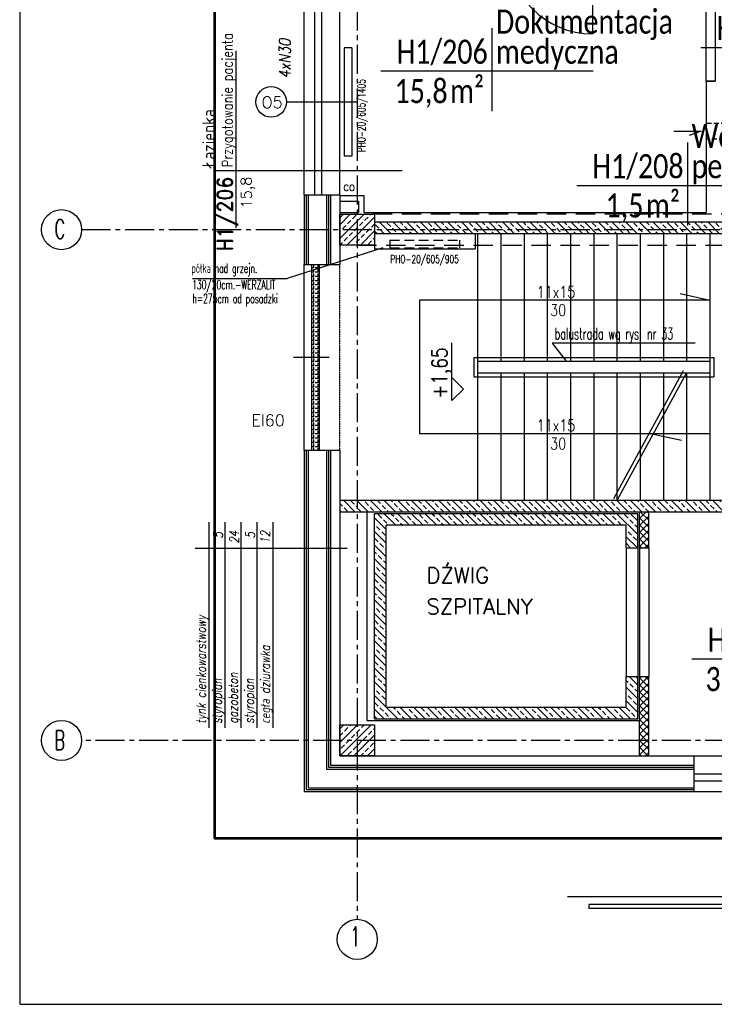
# Model space of a CAD drawing. Header units: millimetres. Extents: x 20447 to 23253, y -8211 to -4238.
# Tile 1 of 18: x 20447 to 21344, y -8146 to -6874. Entities that reach past the tile are written whole.
import ezdxf
from ezdxf.enums import TextEntityAlignment as Align

# ---------------------------------------------------------------- set-up
doc = ezdxf.new("R2010")
doc.units = ezdxf.units.MM
for name, pattern in [('CENTER2', [1.125, 0.75, -0.125, 0.125, -0.125]), ('DASHED', [0.75, 0.5, -0.25]), ('DASHED2', [0.375, 0.25, -0.125]), ('HIDDEN', [0.375, 0.25, -0.125]), ('HIDDEN2', [0.1875, 0.125, -0.0625])]:
    doc.linetypes.add(name, pattern=pattern)
doc.layers.add('__zakres', color=10, linetype='Continuous', lineweight=35)
doc.layers.add('ŚCIANY_STARE', color=250, linetype='Continuous', lineweight=25)
for name, color, linetype in [('_A_metki', 19, 'Continuous'), ('A_PRZEKROJE', 7, 'Continuous'), ('a_półki', 3, 'Continuous'), ('A_PÓŁKI_CO_OPIS', 251, 'Continuous'), ('DACH', 7, 'Continuous'), ('DOCIEPLENIE', 8, 'Continuous'), ('GRAWITACJE', 1, 'HIDDEN2'), ('KRESKOWANIE', 250, 'Continuous'), ('ML-grzejniki', 3, 'Continuous'), ('ML-opis grzejniki', 1, 'Continuous'), ('NAZWY_POM_', 7, 'Continuous'), ('NAZWY_POM_ARCHITEKTURA', 7, 'Continuous'), ('NAZWY_POM_TECHNOLOGIA', 7, 'Continuous'), ('OKNA', 250, 'Continuous'), ('okna wywietrzaki', 250, 'Continuous'), ('OKNA_OPIS', 7, 'Continuous'), ('OPISY_ARCHITEKTURA', 7, 'Continuous'), ('OSIE', 1, 'CENTER2'), ('PODCIAGI', 251, 'DASHED'), ('s-piony c.o', 1, 'Continuous'), ('SCIANY_WEWNETRZNE', 5, 'Continuous'), ('SCIANY_ZEWNĘTRZNE', 5, 'Continuous'), ('SCIANY_ŻELBETOWE', 250, 'Continuous'), ('SLUPY', 250, 'Continuous'), ('STOLDRZWI', 7, 'Continuous'), ('TABELKA', 7, 'Continuous'), ('TEKST', 6, 'Continuous'), ('WIDOK', 250, 'Continuous'), ('ściany_p.pożar_kresk', 1, 'Continuous')]:
    doc.layers.add(name, color=color, linetype=linetype)
doc.styles.add('MM', font='calibri.ttf', dxfattribs={"width": 0.6, "height": 15})
doc.styles.add('ROMAND', font='romand', dxfattribs={"height": 20})
doc.styles.add('ROMANS', font='ROMANS.shx', dxfattribs={"width": 0.6})
doc.linetypes.add('BATTING', pattern='A,0.0001,-0.1,[134,ltypeshp.shx,S=0.1,R=0,X=-0.1,Y=0],-0.2,[134,ltypeshp.shx,S=0.1,R=180,X=0.1,Y=0],-0.1', length=0.4001)
doc.linetypes.add('OGRODZENIE1', pattern='A,0.25,-0.1,[133,ltypeshp.shx,S=0.1,R=0,X=-0.1,Y=0],-0.1,1', length=1.45)
doc.linetypes.add('ZIGZAG', pattern='A,0.0001,-0.2,[131,ltypeshp.shx,S=0.2,R=0,X=-0.2,Y=0],-0.4,[131,ltypeshp.shx,S=0.2,R=180,X=0.2,Y=0],-0.2', length=0.8001)
pattern_1 = [(45, (19900.4064, -14118.922), (-4.490128, 4.490128), []), (135, (19900.4064, -14118.922), (-4.490128, -4.490128), [])]
pattern_2 = [(315, (20665.042, -7897.261), (8.83883, 8.83883), []), (315, (20669.461, -7892.842), (8.83883, 8.83883), [6.25, -3.125])]
pattern_3 = [(315, (38061.459, -8976.495), (8.838835, 8.838835), []), (315, (38065.879, -8972.075), (8.838835, 8.838835), [6.25, -3.125])]
pattern_4 = [(45, (19900.4064, -14118.922), (-4.490128, 4.490128), []), (135, (19900.4064, -14118.922), (-4.490128, -4.490128), [])]

# ---------------------------------------------------------------- blocks, each defined once
blk = doc.blocks.new('OKNO_SCIANA_1X1')
for p, q in [((0.5, 1.5), (0.5, -0.5)), ((0, 1), (1, 1)), ((0, 0.7), (1, 0.7)), ((0, 0.5), (1, 0.5)), ((0, 0), (1, 0))]:
    blk.add_line(p, q)
blk = doc.blocks.new('NR_POMIESZCZENIA')
for p, q in [((0, 33.1), (0, -38.5)), ((-92.9, 0), (193.2, 0))]:
    blk.add_line(p, q)
at = {"style": 'ROMAND', "width": 0.9}
blk.add_attdef('205', text='', height=25, dxfattribs=at).set_placement((-10.2, 5.6), align=Align.RIGHT)
at = {"style": 'ROMANS', "width": 0.8}
for tag, p, height in [('SEKRETARIAT', (17.4, 5.6), 17), ('TERAKOTA', (16.1, -24.6), 12.5), ('FARBA', (17.6, -44.3), 12.5), ('SUFIT', (18.1, -63.8), 12.5)]:
    blk.add_attdef(tag, p, '', height=height, dxfattribs=at)
at = {"style": 'ROMANS'}
blk.add_attdef('25.50', text='', height=17, rotation=0.9, dxfattribs=at).set_placement((-10.3, -24.7), align=Align.RIGHT)
blk = doc.blocks.new('KOTA_RZUT')
for p, q in [((0, 0), (-15, 15)), ((-15, 15), (59.6, 15)), ((0, 0), (15, 15))]:
    blk.add_line(p, q)
at = {"style": 'ROMANS', "width": 0.8}
blk.add_attdef('POZIOM', text='', height=20, dxfattribs=at).set_placement((20.7, 21), align=Align.CENTER)
blk = doc.blocks.new('DRZWI_D18W_110')
for p, q in [((5, 12), (5, 122)), ((60, 40.8), (60, -28.8))]:
    blk.add_line(p, q)
for points in [[(0, 0), (5, 0), (5, 12), (0, 12)], [(115, 0), (120, 0), (120, 12), (115, 12)]]:
    blk.add_lwpolyline(points, close=True)
blk.add_arc((5, 12), 110, 0, 90)
blk = doc.blocks.new('*U1666')
at = {"layer": '_A_metki', "color": 1}
for points in [[(50, 21.37), (50, -20)], [(-5.26, 0), (100.46, 0)]]:
    blk.add_lwpolyline(points, dxfattribs=at)
at = {"layer": '_A_metki', "insert": (46.18, -4), "char_height": 12, "width": 19.7618, "attachment_point": 3, "line_spacing_factor": 0.8, "style": 'MM'}
blk.add_mtext('{\\W0.8;m²}', dxfattribs=at)
at = {"layer": '_A_metki', "style": 'MM', "width": 0.8}
for tag, p in [('NAZWA 1', (52, 15)), ('NAZWA 2', (52, 0))]:
    blk.add_attdef(tag, text='', height=12, dxfattribs=at).set_placement(p, align=Align.BOTTOM_LEFT)
for tag, p in [('nr pom.', (48, 0)), ('POW', (24.18, -21.08))]:
    blk.add_attdef(tag, text='', height=12, dxfattribs=at).set_placement(p, align=Align.BOTTOM_RIGHT)
blk.add_attdef('POW.', text='', height=12, dxfattribs=at).set_placement((28, -4), align=Align.TOP_RIGHT)
at = {"layer": '_A_metki', "style": 'MM', "oblique": 15, "width": 0.8}
blk.add_attdef('posadzka', text='', height=12, dxfattribs=at).set_placement((52, -4), align=Align.TOP_LEFT)

msp = doc.modelspace()

# ---------------------------------------------------------------- hatches: boundary and pattern name
at = {"layer": 'KRESKOWANIE'}
h = msp.add_hatch(dxfattribs=at)
h.set_pattern_fill('BRASS', color=256, scale=50, angle=45, style=0)
h.set_pattern_definition([(45, (38061.459, -8976.495), (-8.838835, 8.838835), []), (45, (38057.04, -8972.075), (-8.838835, 8.838835), [6.25, -3.125])])
h.paths.add_polyline_path([(20882.5, -7125.5), (20860, -7125.5), (20860, -7145.5), (20882.5, -7145.5)])
h.paths.add_polyline_path([(20905, -7125.5), (20882.5, -7125.5), (20882.5, -7145.5), (20905, -7145.5)])
h.paths.add_polyline_path([(20905, -7145.5), (20882.5, -7145.5), (20882.5, -7165.5), (20905, -7165.5)])
h.paths.add_polyline_path([(20882.5, -7145.5), (20860, -7145.5), (20860, -7165.5), (20882.5, -7165.5)])
h = msp.add_hatch(dxfattribs=at)
h.set_pattern_fill('BRASS', color=256, scale=50, angle=315, style=0)
h.set_pattern_definition(pattern_2)
h.paths.add_polyline_path([(21412.5, -7145.5), (21412.5, -7135.5), (21042.5, -7135.5), (21042.5, -7145.5)])
h.paths.add_polyline_path([(21520, -7145.5), (21520, -7135.5), (21412.5, -7135.5), (21412.5, -7145.5)])
h.paths.add_polyline_path([(21520, -7150.5), (21520, -7145.5), (21412.5, -7145.5), (21412.5, -7150.5)])
h.paths.add_polyline_path([(21412.5, -7150.5), (21412.5, -7145.5), (21042.5, -7145.5), (21042.5, -7150.5)])
h.paths.add_polyline_path([(21042.5, -7150.5), (21042.5, -7145.5), (20957.5, -7145.5), (20957.5, -7150.5)])
h.paths.add_polyline_path([(21042.5, -7145.5), (21042.5, -7135.5), (20957.5, -7135.5), (20957.5, -7145.5)])
h.paths.add_polyline_path([(20905, -7135.5), (20905, -7145.5), (20957.5, -7145.5), (20957.5, -7135.5)])
h.paths.add_polyline_path([(20957.5, -7150.5), (20957.5, -7145.5), (20905, -7145.5), (20905, -7150.5)])
h = msp.add_hatch(dxfattribs=at)
h.set_pattern_fill('BRASS', color=256, scale=50, angle=315, style=0)
h.set_pattern_definition(pattern_3)
h.paths.add_polyline_path([(20882.5, -7510.5), (20882.5, -7495.5), (20860, -7495.5), (20860, -7510.5)])
h = msp.add_hatch(dxfattribs=at)
h.set_pattern_fill('BRASS', color=256, scale=50, angle=315, style=0)
h.set_pattern_definition(pattern_2)
h.paths.add_polyline_path([(20882.5, -7495.5), (20882.5, -7510.5), (21542.5, -7510.5), (21542.5, -7495.5)])
h = msp.add_hatch(dxfattribs=at)
h.set_pattern_fill('BRASS', color=256, scale=50, angle=315, style=0)
h.set_pattern_definition(pattern_3)
h.paths.add_polyline_path([(20905, -7512.5), (20905, -7777.5), (21245, -7777.5), (21245, -7722.7), (21230, -7722.7), (21230, -7762.5), (20920, -7762.5), (20920, -7527.5), (21230, -7527.5), (21230, -7556.7), (21245, -7556.7), (21245, -7512.5)])
h = msp.add_hatch(dxfattribs=at)
h.set_pattern_fill('BRASS', color=256, scale=50, angle=45, style=0)
h.set_pattern_definition([(45, (20665.042, -7897.212), (-8.83883, 8.83883), []), (45, (20660.622, -7892.793), (-8.83883, 8.83883), [6.25, -3.125])])
h.paths.add_polyline_path([(20882.5, -7785.5), (20860, -7785.5), (20860, -7805.4), (20882.5, -7805.4)])
h.paths.add_polyline_path([(20905, -7785.5), (20882.5, -7785.5), (20882.5, -7805.4), (20905, -7805.4)])
h.paths.add_polyline_path([(20905, -7805.4), (20882.5, -7805.4), (20882.5, -7825.5), (20905, -7825.5)])
h.paths.add_polyline_path([(20882.5, -7805.4), (20860, -7805.4), (20860, -7825.5), (20882.5, -7825.5)])
at = {"layer": 'OKNA'}
h = msp.add_hatch(dxfattribs=at)
h.set_pattern_fill('ANGLE', color=256, scale=20, angle=90, style=0)
h.set_pattern_definition([(90, (25413.505, 6703.482), (-5.5, 3e-16), [4, -1.5]), (180, (25413.505, 6703.482), (-7e-16, -5.5), [4, -1.5])])
h.paths.add_polyline_path([(20824, -7190.5), (20824, -7430.5), (20834, -7430.5), (20834, -7190.5)])
at = {"layer": 'ściany_p.pożar_kresk', "ltscale": 50}
h = msp.add_hatch(dxfattribs=at)
h.set_pattern_fill('NET', color=256, scale=2, angle=45, style=0)
h.set_pattern_definition(pattern_1)
h.paths.add_polyline_path([(21259, -7510.5), (21247, -7510.5), (21247, -7556.7), (21259, -7556.7)])
h = msp.add_hatch(dxfattribs=at)
h.set_pattern_fill('NET', color=256, scale=2, angle=45, style=0)
h.set_pattern_definition(pattern_1)
h.paths.add_polyline_path([(21259, -7510.5), (21247, -7510.5), (21247, -7556.7), (21259, -7556.7)])
h = msp.add_hatch(dxfattribs=at)
h.set_pattern_fill('NET', color=256, scale=2, angle=45, style=0)
h.set_pattern_definition(pattern_4)
h.paths.add_polyline_path([(21259, -7510.5), (21247, -7510.5), (21247, -7556.7), (21259, -7556.7)])
h = msp.add_hatch(dxfattribs=at)
h.set_pattern_fill('NET', color=256, scale=2, angle=45, style=0)
h.set_pattern_definition(pattern_1)
h.paths.add_polyline_path([(21259, -7722.7), (21247, -7722.7), (21247, -7785.5), (21259, -7785.5)])
h.paths.add_polyline_path([(21259, -7785.5), (21247, -7785.5), (21247, -7805.5), (21259, -7805.5)])
h.paths.add_polyline_path([(21259, -7805.5), (21247, -7805.5), (21247, -7825.4), (21259, -7825.4)])
h = msp.add_hatch(dxfattribs=at)
h.set_pattern_fill('NET', color=256, scale=2, angle=45, style=0)
h.set_pattern_definition(pattern_1)
h.paths.add_polyline_path([(21259, -7722.7), (21247, -7722.7), (21247, -7785.5), (21259, -7785.5)])
h.paths.add_polyline_path([(21259, -7785.5), (21247, -7785.5), (21247, -7805.5), (21259, -7805.5)])
h.paths.add_polyline_path([(21259, -7805.5), (21247, -7805.5), (21247, -7825.4), (21259, -7825.4)])
h = msp.add_hatch(dxfattribs=at)
h.set_pattern_fill('NET', color=256, scale=2, angle=45, style=0)
h.set_pattern_definition(pattern_4)
h.paths.add_polyline_path([(21259, -7722.7), (21247, -7722.7), (21247, -7785.5), (21259, -7785.5)])
h.paths.add_polyline_path([(21259, -7785.5), (21247, -7785.5), (21247, -7805.5), (21259, -7805.5)])
h.paths.add_polyline_path([(21259, -7805.5), (21247, -7805.5), (21247, -7825.4), (21259, -7825.4)])

# ---------------------------------------------------------------- linework, layer by layer
at = {"layer": '__zakres', "linetype": 'OGRODZENIE1', "lineweight": 53, "ltscale": 40}
msp.add_lwpolyline([(20698.6, -4354), (21918.7, -4344.4), (21912.5, -5443), (22388.9, -5450.1), (22388.9, -5862), (22577.5, -5862), (22577.5, -6180.2), (22433.5, -6180.2), (22433.5, -6436.3), (22810.2, -6436.3), (22810.2, -7932.1), (20698.6, -7932.1), (20698.6, -4354)], dxfattribs=at)
at = {"layer": 'A_PRZEKROJE', "ltscale": 50}
msp.add_line((20869.7, -7557.6), (20673, -7557.6), dxfattribs=at)
at = {"layer": 'a_półki', "ltscale": 25}
for p, q in [((21034.7, -7150.5), (21034.7, -7170.5)), ((20905, -7165.5), (20905, -7170.5))]:
    msp.add_line(p, q, dxfattribs=at)
at = {"layer": 'a_półki'}
msp.add_line((20905, -7170.5), (21034.7, -7170.5), dxfattribs=at)
at = {"layer": 'A_PÓŁKI_CO_OPIS', "linetype": 'Continuous'}
for p in [(20915.7, -7169.2), (20669.9, -7208.7)]:
    msp.add_line(p, (20792, -7208.7), dxfattribs=at)
at = {"layer": 'DACH', "color": 9}
for p, q in [((21381.5, -8007.5), (21154, -8007.5)), ((21381.5, -8017.5), (21181.5, -8017.5)), ((21181.5, -8017.5), (21181.5, -8022.5)), ((21381.5, -8022.5), (21181.5, -8022.5))]:
    msp.add_line(p, q, dxfattribs=at)
at = {"layer": 'DOCIEPLENIE', "linetype": 'BATTING', "ltscale": 0.2}
for p, q in [((20814, -7100.5), (20814, -7190.5)), ((20842.9, -7100.5), (20842.9, -7190.5)), ((20847.9, -7100.5), (20847.9, -7190.5))]:
    msp.add_line(p, q, dxfattribs=at)
at = {"layer": 'DOCIEPLENIE', "linetype": 'ZIGZAG', "ltscale": 5}
for p, q in [((20816.4, -7100.5), (20816.4, -7190.5)), ((20845.4, -7100.5), (20845.4, -7190.5)), ((20816.4, -7430.5), (20816.4, -7869)), ((20845.4, -7430.5), (20845.4, -7840)), ((20845.4, -7840), (21317.4, -7840)), ((20816.4, -7869), (21317.4, -7869))]:
    msp.add_line(p, q, dxfattribs=at)
at = {"layer": 'DOCIEPLENIE'}
for p, q in [((20814, -7430.5), (20814, -7871.5)), ((20843, -7430.5), (20843, -7842.5)), ((20848, -7430.5), (20848, -7837.5)), ((20843, -7842.5), (21317.5, -7842.5)), ((20848, -7837.5), (21317.5, -7837.5)), ((20814, -7871.5), (21317.5, -7871.4))]:
    msp.add_line(p, q, dxfattribs=at)
at = {"layer": 'GRAWITACJE', "linetype": 'HIDDEN2', "ltscale": 50}
for p, q in [((21565, -7008.5), (21333, -7008.5)), ((21525, -7028.5), (21333, -7028.5))]:
    msp.add_line(p, q, dxfattribs=at)
at = {"layer": 'GRAWITACJE', "color": 3, "linetype": 'Continuous'}
for p, q in [((21291.4, -7018.1), (21326.9, -7018.1)), ((21326.9, -7018.1), (21311.1, -7023.9))]:
    msp.add_line(p, q, dxfattribs=at)
at = {"layer": 'ML-grzejniki', "ltscale": 50}
for p, q in [((20865.7, -6910.5), (20865.7, -7050.5)), ((20875.7, -6910.5), (20865.7, -6910.5)), ((20875.7, -6910.5), (20875.7, -7050.5)), ((20875.7, -7050.5), (20865.7, -7050.5))]:
    msp.add_line(p, q, dxfattribs=at)
at = {"layer": 'ML-grzejniki', "linetype": 'DASHED2', "ltscale": 50}
for p, q in [((20924.7, -7159.2), (20924.7, -7169.2)), ((20924.7, -7159.2), (21014.7, -7159.2)), ((21014.7, -7159.2), (21014.7, -7169.2)), ((20924.7, -7169.2), (21014.7, -7169.2))]:
    msp.add_line(p, q, dxfattribs=at)
at = {"layer": 'NAZWY_POM_ARCHITEKTURA'}
msp.add_line((20705.3, -7068.9), (20940.5, -7068.9), dxfattribs=at)
at = {"layer": 'OKNA'}
for p, q in [((20824, -7430.5), (20824, -7190.5)), ((20834, -7430.5), (20834, -7190.5)), ((20846.1, -7310.5), (20800.1, -7310.5))]:
    msp.add_line(p, q, dxfattribs=at)
at = {"layer": 'OKNA_OPIS', "linetype": 'Continuous'}
msp.add_circle((20771.4, -6980.5), 19.8, dxfattribs=at)
at = {"layer": 'OPISY_ARCHITEKTURA', "ltscale": 50}
for p, q in [((21134.2, -7292), (21152.4, -7315.5)), ((21318.8, -7292), (21134.2, -7292))]:
    msp.add_line(p, q, dxfattribs=at)
at = {"layer": 'OPISY_ARCHITEKTURA'}
for p, q in [((20691.1, -7789.3), (20691.1, -7523.6)), ((20711.8, -7789.3), (20711.8, -7523.6)), ((20732.5, -7789.3), (20732.5, -7523.6)), ((20753.2, -7789.3), (20753.2, -7523.6)), ((20773.9, -7789.3), (20773.9, -7523.6))]:
    msp.add_line(p, q, dxfattribs=at)
at = {"layer": 'OSIE', "ltscale": 50}
for p, q in [((20882.5, -4319.3), (20882.5, -8036.6)), ((20882.5, -4319.3), (20882.5, -8036.6)), ((20526.5, -7145.5), (22719.5, -7145.5)), ((20526.5, -7145.5), (22719.5, -7145.5)), ((22719.5, -7805.5), (20526.5, -7805.5)), ((22719.5, -7805.5), (20526.5, -7805.5))]:
    msp.add_line(p, q, dxfattribs=at)
at = {"layer": 'PODCIAGI', "ltscale": 50}
for p, q in [((22540, -7125.5), (20900.1, -7125.5)), ((20882.5, -7165.5), (21868, -7165.5))]:
    msp.add_line(p, q, dxfattribs=at)
at = {"layer": 'SCIANY_WEWNETRZNE'}
for p, q in [((20860, -7101.5), (20891, -7101.5)), ((20860, -7108.5), (20884, -7108.5)), ((20884, -7108.5), (20884, -7123.5)), ((20891, -7101.5), (20891, -7123.5))]:
    msp.add_line(p, q, dxfattribs=at)
at = {"layer": 'SCIANY_ZEWNĘTRZNE'}
for p, q in [((20814, -7100.5), (20860, -7100.5)), ((20819, -7100.5), (20819, -7190.5)), ((20860, -7100.5), (20860, -7145.5)), ((20860, -7145.5), (20860, -7190.5)), ((20814, -7190.5), (20860, -7190.5)), ((20814, -7430.5), (20860, -7430.5)), ((20819, -7430.5), (20819, -7866.5)), ((20860, -7430.5), (20860, -7825.5)), ((20860, -7825.5), (21317.5, -7825.4)), ((21317.5, -7871.4), (21317.5, -7825.4)), ((20819, -7866.5), (21317.5, -7866.5))]:
    msp.add_line(p, q, dxfattribs=at)
at = {"layer": 'SCIANY_ŻELBETOWE'}
for p, q in [((20905, -7135.5), (21520, -7135.5)), ((20905, -7150.5), (21520, -7150.5)), ((21542.5, -7495.5), (20860, -7495.5)), ((21542.5, -7510.5), (20860, -7510.5)), ((21245, -7512.5), (20905, -7512.5)), ((20905, -7777.5), (20905, -7512.5)), ((21245, -7556.7), (21245, -7512.5)), ((21230, -7527.5), (20920, -7527.5)), ((20920, -7762.5), (20920, -7527.5)), ((21230, -7556.7), (21230, -7527.5)), ((21230, -7556.7), (21245, -7556.7)), ((21230, -7722.7), (21245, -7722.7)), ((21230, -7762.5), (21230, -7722.7)), ((21245, -7777.5), (21245, -7722.7)), ((20920, -7762.5), (21230, -7762.5)), ((20905, -7777.5), (21245, -7777.5))]:
    msp.add_line(p, q, dxfattribs=at)
at = {"layer": 'SLUPY'}
for points in [[(20860, -7125.5), (20905, -7125.5), (20905, -7165.5), (20860, -7165.5)], [(20860, -7785.5), (20905, -7785.5), (20905, -7825.5), (20860, -7825.5)], [(20860, -7785.5), (20905, -7785.5), (20905, -7825.5), (20860, -7825.5)]]:
    msp.add_lwpolyline(points, close=True, dxfattribs=at)
at = {"layer": 'TABELKA', "ltscale": 25}
for p, q in [((20446.6, -4237.5), (20446.6, -8146.4)), ((20447, -8146.4), (23217, -8146.4))]:
    msp.add_line(p, q, dxfattribs=at)
at = {"layer": 'TEKST'}
for centre in [(20500.6, -7145.5), (20500.6, -7805.5), (20882.5, -8062.5)]:
    msp.add_circle(centre, 25.9, dxfattribs=at)
at = {"layer": 'WIDOK'}
for p, q in [((21038, -7150.5), (21038, -7495.5)), ((21068, -7150.5), (21068, -7315.5)), ((21098, -7150.5), (21098, -7315.5)), ((21128, -7150.5), (21128, -7315.5)), ((21158, -7150.5), (21158, -7315.5)), ((21188, -7150.5), (21188, -7315.5)), ((21218, -7150.5), (21218, -7315.5)), ((21248, -7150.5), (21248, -7315.5)), ((21278, -7150.5), (21278, -7315.5)), ((21308, -7150.5), (21308, -7315.5)), ((21338, -7150.5), (21338, -7495.5)), ((20814, -7430.5), (20814, -7190.5)), ((21338, -7236.7), (20963, -7236.7)), ((20963, -7236.7), (20963, -7409.2)), ((21299.6, -7228.2), (21338, -7236.7)), ((21033, -7310.5), (21343, -7310.5)), ((21033, -7310.5), (21033, -7335.5)), ((21343, -7310.5), (21343, -7335.5)), ((21038, -7315.5), (21338, -7315.5)), ((21033, -7335.5), (21343, -7335.5)), ((21038, -7330.5), (21338, -7330.5)), ((21068, -7330.5), (21068, -7495.5)), ((21098, -7330.5), (21098, -7495.5)), ((21128, -7330.5), (21128, -7495.5)), ((21158, -7330.5), (21158, -7495.5)), ((21188, -7330.5), (21188, -7495.5)), ((21303.6, -7328.1), (21213.6, -7493.1)), ((21218, -7330.5), (21218, -7495.5)), ((21308, -7330.5), (21218, -7495.5)), ((21248, -7330.5), (21248, -7495.5)), ((21278, -7330.5), (21278, -7495.5)), ((21308, -7330.5), (21308, -7495.5)), ((21338, -7409.2), (20963, -7409.2)), ((21263, -7409.2), (21301.4, -7417.7)), ((20895, -7510.5), (20895, -7779.5)), ((21230, -7556.7), (21230, -7722.7)), ((21245, -7556.7), (21245, -7722.7)), ((21247, -7556.7), (21247, -7722.7)), ((21259, -7556.7), (21259, -7722.7)), ((20895, -7779.5), (21247, -7779.5))]:
    msp.add_line(p, q, dxfattribs=at)
at = {"layer": 'WIDOK', "linetype": 'HIDDEN'}
msp.add_line((20860, -7430.5), (20860, -7190.5), dxfattribs=at)
at = {"layer": 'ŚCIANY_STARE'}
for p, q in [((21333, -6953.5), (21333, -7123.5)), ((21333, -6953.5), (21345, -6953.5)), ((20860, -7123.5), (20884, -7123.5)), ((20891, -7123.5), (21333, -7123.5)), ((21247, -7556.7), (21247, -7510.5)), ((21259, -7556.7), (21259, -7510.5)), ((21247, -7556.7), (21259, -7556.7)), ((21247, -7825.5), (21247, -7722.7)), ((21247, -7722.7), (21259, -7722.7)), ((21259, -7825.5), (21259, -7722.7))]:
    msp.add_line(p, q, dxfattribs=at)
msp.add_lwpolyline([(21345, -6953.5), (21333, -6953.5), (21333, -6832.5), (21345, -6832.5), (21345, -6953.5)], dxfattribs=at)

# ---------------------------------------------------------------- block references
at = {"layer": '_A_metki'}
ref = msp.add_blockref('*U1666', (21340.1, -6910), dxfattribs=dict(at, xscale=2.592, yscale=2.592, zscale=2.592))
ref.add_attrib('NAZWA 2', 'Przedsionek', dxfattribs={"height": 31.104, "style": 'MM', "width": 0.8}).set_placement((21474.9, -6910), align=Align.BOTTOM_LEFT)
ref.add_attrib('nr pom.', 'H1/207', dxfattribs={"height": 31.1, "style": 'MM', "width": 0.8}).set_placement((21464.5, -6910), align=Align.BOTTOM_RIGHT)
ref.add_attrib('POW.', '3,9', dxfattribs={"height": 31.1, "style": 'MM', "width": 0.8}).set_placement((21412.7, -6920.3), align=Align.TOP_RIGHT)
ref = msp.add_blockref('*U1666', (20926.7, -6940.5), dxfattribs=dict(at, xscale=2.592, yscale=2.592, zscale=2.592))
ref.add_attrib('NAZWA 2', 'medyczna', dxfattribs={"height": 31.1, "style": 'MM', "width": 0.8}).set_placement((21061.5, -6940.5), align=Align.BOTTOM_LEFT)
ref.add_attrib('NAZWA 1', 'Dokumentacja', dxfattribs={"height": 31.104, "style": 'MM', "width": 0.8}).set_placement((21061.5, -6901.6), align=Align.BOTTOM_LEFT)
ref.add_attrib('nr pom.', 'H1/206', dxfattribs={"height": 31.1, "style": 'MM', "width": 0.8}).set_placement((21051.1, -6940.5), align=Align.BOTTOM_RIGHT)
ref.add_attrib('POW.', '15,8', dxfattribs={"height": 31.1, "style": 'MM', "width": 0.8}).set_placement((20999.3, -6950.9), align=Align.TOP_RIGHT)
ref = msp.add_blockref('*U1666', (21179.6, -7088.4), dxfattribs=dict(at, xscale=2.592, yscale=2.592, zscale=2.592))
ref.add_attrib('NAZWA 2', 'personel', dxfattribs={"height": 31.1, "style": 'MM', "width": 0.8}).set_placement((21314.4, -7088.4), align=Align.BOTTOM_LEFT)
ref.add_attrib('NAZWA 1', 'Wc D', dxfattribs={"height": 31.1, "style": 'MM', "width": 0.8}).set_placement((21314.4, -7049.5), align=Align.BOTTOM_LEFT)
ref.add_attrib('nr pom.', 'H1/208', dxfattribs={"height": 31.1, "style": 'MM', "width": 0.8}).set_placement((21304, -7088.4), align=Align.BOTTOM_RIGHT)
ref.add_attrib('POW.', '1,5', dxfattribs={"height": 31.1, "style": 'MM', "width": 0.8}).set_placement((21252.2, -7098.7), align=Align.TOP_RIGHT)
ref = msp.add_blockref('*U1666', (21328.4, -7700.2), dxfattribs=dict(at, xscale=2.592, yscale=2.592, zscale=2.592))
ref.add_attrib('NAZWA 2', 'windowy', dxfattribs={"height": 31.1, "style": 'MM', "width": 0.8}).set_placement((21463.2, -7700.2), align=Align.BOTTOM_LEFT)
ref.add_attrib('NAZWA 1', 'Hol', dxfattribs={"height": 31.1, "style": 'MM', "width": 0.8}).set_placement((21463.2, -7661.3), align=Align.BOTTOM_LEFT)
ref.add_attrib('nr pom.', 'H1/201', dxfattribs={"height": 31.1, "style": 'MM', "width": 0.8}).set_placement((21452.8, -7700.2), align=Align.BOTTOM_RIGHT)
ref.add_attrib('POW.', '36,5', dxfattribs={"height": 31.1, "style": 'MM', "width": 0.8}).set_placement((21401, -7710.6), align=Align.TOP_RIGHT)
at = {"layer": 'NAZWY_POM_', "rotation": 90}
msp.add_blockref('KOTA_RZUT', (21019.8, -7351.4), dxfattribs=at).add_auto_attribs({'POZIOM': '+1,65'})
at = {"layer": 'NAZWY_POM_ARCHITEKTURA'}
ref = msp.add_blockref('NR_POMIESZCZENIA', (20726, -7068.9), dxfattribs=dict(at, xscale=0.8000000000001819, yscale=0.8000000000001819, zscale=0.8000000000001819, rotation=90))
ref.add_attrib('205', 'H1/206', dxfattribs={"layer": '0', "height": 20, "rotation": 90, "style": 'ROMAND', "width": 0.9}).set_placement((20721.5, -7077.1), align=Align.RIGHT)
ref.add_attrib('25.50', '15,8', dxfattribs={"layer": '0', "height": 13.6, "rotation": 90.9, "style": 'ROMANS'}).set_placement((20745.8, -7077.1), align=Align.RIGHT)
ref.add_attrib('SEKRETARIAT', 'Przygotowanie pacjenta', (20721.5, -7064.9), dxfattribs={"layer": '0', "height": 13.6, "rotation": 90, "style": 'ROMANS', "width": 0.8})
at = {"layer": 'OKNA', "xscale": -239.9999999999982, "yscale": -46, "zscale": 239.9999999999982, "rotation": 270.0000000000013}
msp.add_blockref('OKNO_SCIANA_1X1', (20860, -7100.5), dxfattribs=at)
at = {"layer": 'OKNA', "xscale": 180, "yscale": -45.98806570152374, "zscale": 180}
msp.add_blockref('OKNO_SCIANA_1X1', (21317.5, -7825.5), dxfattribs=at)
at = {"layer": 'STOLDRZWI', "rotation": 180}
msp.add_blockref('DRZWI_D18W_110', (21191.5, -6770.5), dxfattribs=at)

# ---------------------------------------------------------------- texts
at = {"layer": 'A_PÓŁKI_CO_OPIS', "linetype": 'HIDDEN', "style": 'ROMANS', "width": 0.6}
for s, p in [('półka nad grzejn.', (20668.5, -7201.4)), ('130/20cm.-WERZALIT', (20669.3, -7222.6)), ('h=275cm od posadzki', (20669.6, -7240.6))]:
    msp.add_text(s, height=12, dxfattribs=at).set_placement(p)
at = {"layer": 'ML-opis grzejniki', "style": 'ROMANS', "width": 0.7}
msp.add_text('PHO-20/605/1405', height=10, rotation=90, dxfattribs=at).set_placement((20893, -7045.5))
msp.add_text('PHO-20/605/905', height=10, dxfattribs=at).set_placement((20925.3, -7188.6))
at = {"layer": 'NAZWY_POM_ARCHITEKTURA', "style": 'ROMANS', "width": 0.8}
msp.add_text('Łazienka', height=17, rotation=90, dxfattribs=at).set_placement((20699.3, -7065.3))
at = {"layer": 'NAZWY_POM_TECHNOLOGIA', "style": 'ROMANS'}
for s, p in [('DŹWIG ', (20972.2, -7602.2)), ('SZPITALNY', (20972.2, -7642.4))]:
    msp.add_text(s, height=20, dxfattribs=at).set_placement(p)
at = {"layer": 'okna wywietrzaki', "style": 'ROMANS', "oblique": 10, "width": 0.8}
msp.add_text('4xN30', height=15, rotation=90, dxfattribs=at).set_placement((20789, -6949.9), align=Align.MIDDLE_LEFT)
at = {"layer": 'OKNA_OPIS', "linetype": 'Continuous', "style": 'ROMAND'}
for s, p in [('O5', (20759, -6988.5)), ('EI60', (20745.8, -7399.3))]:
    msp.add_text(s, height=15, dxfattribs=at).set_placement(p)
at = {"layer": 'OPISY_ARCHITEKTURA', "linetype": 'Continuous', "style": 'ROMANS', "width": 0.8}
for s, p in [('11x15', (21114.3, -7233.5)), ('30', (21131.8, -7257)), ('11x15', (21114.3, -7406)), ('30', (21131.8, -7429.5))]:
    msp.add_text(s, height=15, dxfattribs=at).set_placement(p)
at = {"layer": 'OPISY_ARCHITEKTURA', "ltscale": 50, "style": 'ROMANS', "width": 0.6}
msp.add_text('balustrada wg rys. nr 33', height=15, dxfattribs=at).set_placement((21137.5, -7287.5))
at = {"layer": 'OPISY_ARCHITEKTURA', "style": 'ROMANS', "oblique": 10, "width": 0.8}
for s, p in [(' 5', (20702.8, -7551.1)), ('24', (20723.5, -7551.1)), (' 5', (20744.2, -7551.1)), ('12 ', (20763.6, -7551.1)), ('tynk cienkowarstwowy', (20680.8, -7783.9)), ('cegła dziurawka', (20763.6, -7783.9)), ('gazobeton', (20722.2, -7783.9)), ('styropian', (20701.5, -7783.9)), ('styropian', (20742.9, -7783.9))]:
    msp.add_text(s, height=12, rotation=90, dxfattribs=at).set_placement(p, align=Align.MIDDLE_LEFT)
at = {"layer": 's-piony c.o', "ltscale": 50, "style": 'ROMANS', "width": 0.8}
msp.add_text('co', height=12, dxfattribs=at).set_placement((20864.5, -7095.4))
msp.add_text('co', height=12, dxfattribs=at).set_placement((20864.5, -7095.4))
msp.add_text('co', height=12, dxfattribs=at).set_placement((20864.5, -7095.4))
at = {"layer": 'TEKST', "style": 'ROMANS', "width": 0.6}
for s, p in [('C', (20491.7, -7157.2)), ('B', (20491.7, -7817.7)), ('1', (20873.5, -8071.3))]:
    msp.add_text(s, height=25, dxfattribs=at).set_placement(p)

doc.saveas('drawing.dxf')
